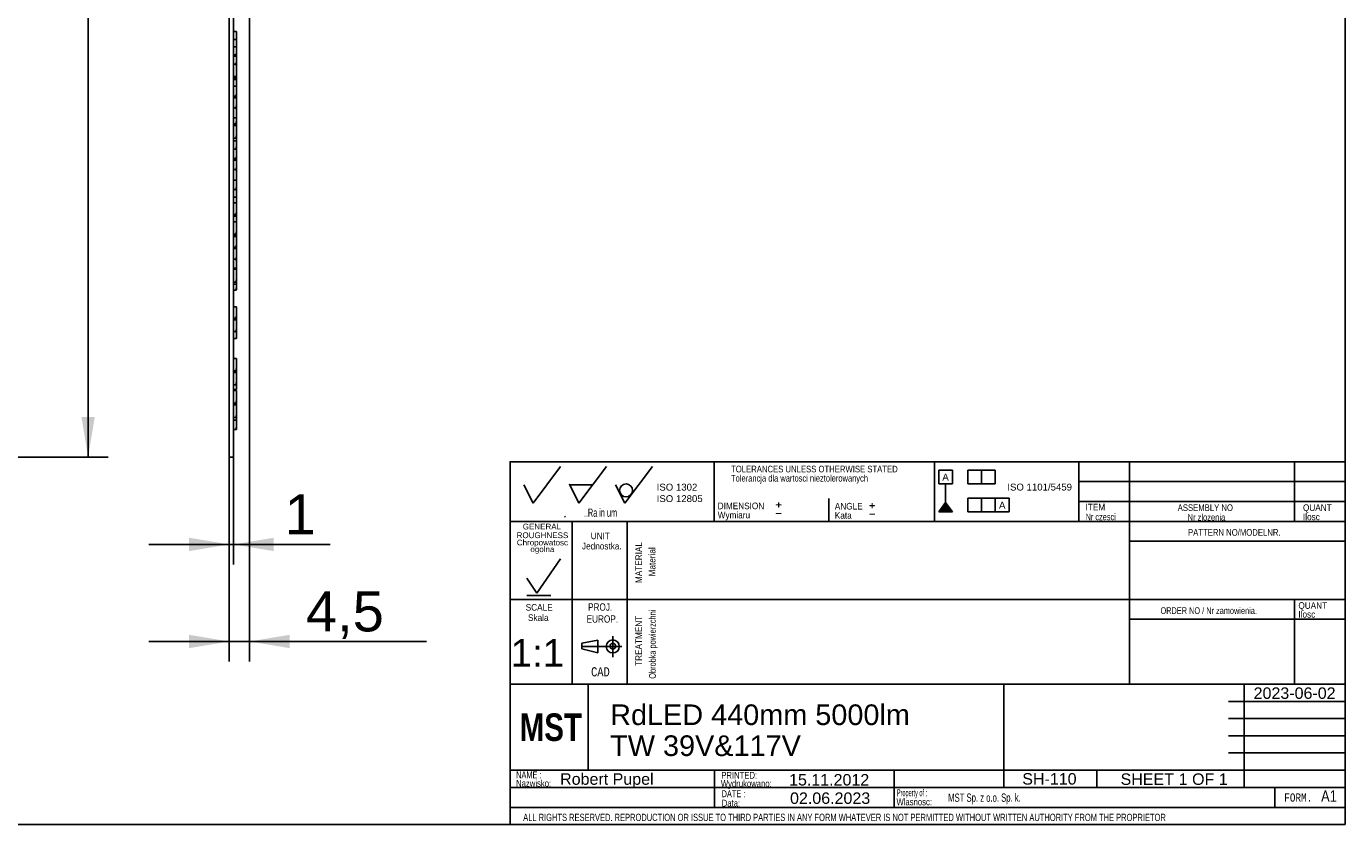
# Model space of a CAD drawing. Header units: millimetres. Extents: x 7 to 819, y 15 to 587.
# Tile 16 of 23: x 532 to 819, y 15 to 189. Entities that reach past the tile are written whole.
import ezdxf
from ezdxf.entities.mleader import LeaderData, LeaderLine
from ezdxf.enums import TextEntityAlignment as Align
from ezdxf.lldxf.tags import DXFTag
from ezdxf.math import Vec2, Vec3

# ---------------------------------------------------------------- set-up
doc = ezdxf.new("R2010")
doc.units = ezdxf.units.MM
for name, color, linetype in [('10', 7, 'Continuous'), ('Default', 7, 'Continuous'), ('LED_2835_CW', 7, 'Continuous'), ('LED_2835_WW', 7, 'Continuous'), ('PCB_RDLED_440MM_', 7, 'Continuous')]:
    doc.layers.add(name, color=color, linetype=linetype)
doc.styles.add('SEACAD_Arial', font='arial.ttf')
doc.styles.add('SEACAD_Lucida_Console', font='lucon.TTF', dxfattribs={"width": 0.8})
tags = doc.linetypes.add('CENTER2', pattern=[28.575, 19.05, -3.175, 3.175, -3.175]).pattern_tags.tags
tags[10:11] = [DXFTag(74, 4), DXFTag(75, 0), DXFTag(340, '0'), DXFTag(46, 0.0), DXFTag(50, 0.0), DXFTag(44, 0.0), DXFTag(45, 0.0)]
tags[8:9] = [DXFTag(74, 4), DXFTag(75, 0), DXFTag(340, '0'), DXFTag(46, 0.0), DXFTag(50, 0.0), DXFTag(44, 0.0), DXFTag(45, 0.0)]
tags[6:7] = [DXFTag(74, 4), DXFTag(75, 0), DXFTag(340, '0'), DXFTag(46, 0.0), DXFTag(50, 0.0), DXFTag(44, 0.0), DXFTag(45, 0.0)]
tags[4:5] = [DXFTag(74, 4), DXFTag(75, 0), DXFTag(340, '0'), DXFTag(46, 0.0), DXFTag(50, 0.0), DXFTag(44, 0.0), DXFTag(45, 0.0)]
doc.dimstyles.new('ISO', dxfattribs={"dimtxt": 8.75, "dimasz": 8.75, "dimexe": 4.375, "dimexo": 0, "dimgap": 2.1875, "dimtad": 1, "dimtxsty": 'SEACAD_Arial', "dimblk1": '_SE_FILLED', "dimblk2": '_SE_FILLED', "dimsah": 1, "dimcen": 4.375, "dimadec": 0, "dimazin": 0, "dimtfac": 0.5, "dimtdec": 3, "dimtmove": 0, "dimatfit": 3, "dimfxl": 1, "dimarcsym": 0})

# ---------------------------------------------------------------- blocks, each defined once
blk = doc.blocks.new('SE1')
at = {"layer": 'LED_2835_CW', "color": 7, "linetype": 'Continuous'}
for p, q in [((576.8, 187.6), (577.45, 187.6)), ((577.45, 187.6), (577.45, 185.85)), ((576.8, 185.85), (577.45, 185.85)), ((576.8, 184.26), (577.45, 184.26)), ((577.45, 185.85), (577.45, 184.26)), ((577.45, 184.26), (577.45, 182.83)), ((576.8, 182.51), (577.35, 182.51)), ((577.35, 182.83), (577.45, 182.83)), ((577.35, 182.83), (577.35, 182.51)), ((577.35, 182.51), (577.35, 182.26)), ((577.45, 182.26), (577.45, 182.83)), ((576.8, 177.49), (577.35, 177.49)), ((576.8, 175.7), (577.45, 175.7)), ((577.35, 177.78), (577.35, 177.49)), ((577.35, 177.49), (577.35, 177.29)), ((577.35, 177.29), (577.45, 177.29)), ((577.45, 177.29), (577.45, 177.78)), ((577.45, 177.29), (577.45, 177.12)), ((577.45, 175.7), (577.45, 173.9)), ((576.8, 173.51), (577.35, 173.51)), ((577.35, 173.9), (577.45, 173.9)), ((577.35, 173.9), (577.35, 173.51)), ((577.35, 173.51), (577.35, 173.2)), ((577.35, 173.2), (577.45, 173.2)), ((577.45, 173.2), (577.45, 173.9)), ((577.45, 173.2), (577.45, 173.19)), ((576.8, 167.52), (577.35, 167.52)), ((577.35, 168.01), (577.45, 168.01)), ((577.35, 168.01), (577.35, 167.52)), ((577.35, 167.52), (577.35, 167.43)), ((577.35, 167.43), (577.45, 167.43)), ((577.45, 168.82), (577.45, 168.01)), ((577.45, 167.43), (577.45, 168.01)), ((577.45, 167.43), (577.45, 167.13)), ((576.8, 161.95), (577.45, 161.95)), ((577.45, 161.95), (577.45, 160.27)), ((576.8, 159.9), (577.35, 159.9)), ((577.35, 160.27), (577.45, 160.27)), ((577.35, 160.27), (577.35, 159.9)), ((577.35, 159.9), (577.35, 159.6)), ((577.45, 159.6), (577.45, 160.27)), ((576.8, 150.26), (577.45, 150.26)), ((577.45, 151.53), (577.45, 150.26)), ((577.45, 150.26), (577.45, 148.14)), ((576.8, 147.68), (577.35, 147.68)), ((577.35, 148.14), (577.45, 148.14)), ((577.35, 148.14), (577.35, 147.68)), ((577.35, 147.88), (577.45, 147.88)), ((577.45, 147.88), (577.45, 148.14)), ((576.8, 146.09), (577.45, 146.09)), ((577.35, 143.9), (577.45, 143.9)), ((577.35, 143.9), (577.35, 143.42)), ((577.45, 146.09), (577.45, 143.9)), ((577.45, 143.27), (577.45, 143.9)), ((576.8, 143.42), (577.35, 143.42)), ((576.8, 142.92), (577.45, 142.92)), ((577.35, 143.42), (577.35, 143.27)), ((577.35, 143.27), (577.45, 143.27)), ((577.35, 141.02), (577.45, 141.02)), ((577.35, 141.02), (577.35, 140.61)), ((577.45, 143.27), (577.45, 143.04)), ((577.45, 142.92), (577.45, 141.02)), ((577.45, 140.33), (577.45, 141.02)), ((576.8, 140.61), (577.35, 140.61)), ((577.35, 140.61), (577.35, 140.33)), ((577.35, 140.33), (577.45, 140.33)), ((577.45, 140.33), (577.45, 140.27)), ((577.45, 135.99), (577.45, 135.76)), ((576.8, 127.6), (577.45, 127.6)), ((577.45, 127.6), (577.45, 125.53)), ((576.8, 125.08), (577.35, 125.08)), ((577.35, 125.53), (577.45, 125.53)), ((577.35, 125.53), (577.35, 125.08)), ((577.35, 125.08), (577.35, 124.86)), ((577.35, 124.86), (577.45, 124.86)), ((577.45, 124.86), (577.45, 125.53)), ((577.45, 124.86), (577.45, 124.71)), ((576.8, 116.33), (577.45, 116.33)), ((577.45, 116.33), (577.45, 114.13)), ((576.8, 113.65), (577.35, 113.65)), ((577.35, 114.13), (577.45, 114.13)), ((577.35, 114.13), (577.35, 113.65)), ((577.35, 113.65), (577.35, 113.5)), ((577.35, 113.5), (577.45, 113.5)), ((577.45, 113.5), (577.45, 114.13)), ((577.45, 113.5), (577.45, 113.26)), ((576.8, 109.35), (577.45, 109.35)), ((577.45, 109.35), (577.45, 107.08)), ((576.8, 106.58), (577.35, 106.58)), ((577.35, 107.08), (577.45, 107.08)), ((577.35, 107.08), (577.35, 106.58)), ((577.35, 106.58), (577.35, 106.51)), ((577.35, 106.51), (577.45, 106.51)), ((577.45, 106.51), (577.45, 107.08)), ((577.45, 106.51), (577.45, 106.19))]:
    blk.add_line(p, q, dxfattribs=at)
at = {"layer": 'LED_2835_WW', "color": 7, "linetype": 'Continuous'}
for p, q in [((576.8, 182.26), (577.45, 182.26)), ((577.45, 182.26), (577.45, 180.83)), ((576.8, 180.51), (577.35, 180.51)), ((577.35, 180.83), (577.45, 180.83)), ((577.35, 180.83), (577.35, 180.51)), ((577.35, 180.51), (577.35, 180.12)), ((577.35, 180.12), (577.45, 180.12)), ((577.45, 180.12), (577.45, 180.83)), ((577.45, 180.12), (577.45, 177.78)), ((576.8, 177.78), (577.45, 177.78)), ((576.8, 177.12), (577.45, 177.12)), ((577.45, 177.12), (577.45, 175.7)), ((576.8, 173.19), (577.45, 173.19)), ((577.45, 173.19), (577.45, 171.4)), ((576.8, 171.01), (577.35, 171.01)), ((577.35, 171.4), (577.45, 171.4)), ((577.35, 171.4), (577.35, 171.01)), ((577.35, 171.01), (577.35, 170.69)), ((577.35, 170.69), (577.45, 170.69)), ((577.45, 170.69), (577.45, 171.4)), ((577.45, 170.69), (577.45, 168.82)), ((576.8, 168.82), (577.45, 168.82)), ((576.8, 167.13), (577.45, 167.13)), ((577.45, 167.13), (577.45, 164.86)), ((576.8, 164.37), (577.35, 164.37)), ((577.35, 164.86), (577.45, 164.86)), ((577.35, 164.86), (577.35, 164.37)), ((577.35, 164.37), (577.35, 164.28)), ((577.35, 164.28), (577.45, 164.28)), ((577.45, 164.28), (577.45, 164.86)), ((577.45, 164.28), (577.45, 163.76)), ((576.8, 163.76), (577.45, 163.76)), ((576.8, 161.98), (577.35, 161.98)), ((577.35, 162.48), (577.45, 162.48)), ((577.35, 162.48), (577.35, 161.98)), ((577.35, 162.01), (577.45, 162.01)), ((577.45, 163.76), (577.45, 162.48)), ((577.45, 162.01), (577.45, 162.48)), ((577.45, 162.01), (577.45, 161.95)), ((576.8, 159.6), (577.45, 159.6)), ((577.45, 159.6), (577.45, 157.92)), ((576.8, 157.55), (577.35, 157.55)), ((577.35, 157.92), (577.45, 157.92)), ((577.35, 157.92), (577.35, 157.55)), ((577.35, 157.55), (577.35, 157.21)), ((577.35, 157.21), (577.45, 157.21)), ((577.45, 157.21), (577.45, 157.92)), ((577.45, 157.21), (577.45, 155.17)), ((576.8, 155.17), (577.45, 155.17)), ((576.8, 153.19), (577.35, 153.19)), ((577.35, 153.63), (577.45, 153.63)), ((577.35, 153.63), (577.35, 153.19)), ((577.35, 153.19), (577.35, 152.96)), ((577.35, 152.96), (577.45, 152.96)), ((577.45, 155.17), (577.45, 153.63)), ((577.45, 152.96), (577.45, 153.63)), ((577.45, 152.96), (577.45, 151.53)), ((576.8, 151.53), (577.45, 151.53)), ((576.8, 147.32), (577.45, 147.32)), ((577.45, 147.88), (577.45, 147.32)), ((577.45, 147.32), (577.45, 146.09)), ((576.8, 143.04), (577.45, 143.04)), ((577.45, 143.04), (577.45, 142.92)), ((576.8, 140.27), (577.45, 140.27)), ((577.35, 138.37), (577.45, 138.37)), ((577.35, 138.37), (577.35, 137.96)), ((577.45, 140.27), (577.45, 138.37)), ((577.45, 137.68), (577.45, 138.37)), ((576.8, 137.96), (577.35, 137.96)), ((576.8, 135.99), (577.45, 135.99)), ((576.8, 135.76), (577.45, 135.76)), ((577.35, 137.96), (577.35, 137.68)), ((577.35, 137.68), (577.45, 137.68)), ((577.45, 137.68), (577.45, 135.99)), ((577.45, 135.76), (577.45, 133.48)), ((576.8, 132.98), (577.35, 132.98)), ((576.8, 132.51), (577.45, 132.51)), ((577.35, 133.48), (577.45, 133.48)), ((577.35, 133.48), (577.35, 132.98)), ((577.35, 132.98), (577.35, 132.92)), ((577.35, 132.92), (577.45, 132.92)), ((577.45, 132.92), (577.45, 133.48)), ((577.45, 132.92), (577.45, 132.51)), ((577.45, 132.51), (577.45, 131.74)), ((576.8, 131.24), (577.35, 131.24)), ((577.35, 131.74), (577.45, 131.74)), ((577.35, 131.74), (577.35, 131.24)), ((577.35, 131.26), (577.45, 131.26)), ((577.45, 131.26), (577.45, 131.74)), ((576.8, 124.71), (577.45, 124.71)), ((577.45, 124.71), (577.45, 122.64)), ((576.8, 122.19), (577.35, 122.19)), ((577.35, 122.64), (577.45, 122.64)), ((577.35, 122.64), (577.35, 122.19)), ((577.35, 122.19), (577.35, 121.97)), ((577.35, 121.97), (577.45, 121.97)), ((577.45, 121.97), (577.45, 122.64)), ((577.45, 121.97), (577.45, 120.67)), ((576.8, 120.67), (577.35, 120.67)), ((576.8, 120.67), (577.45, 120.67)), ((577.35, 120.67), (577.35, 120.67)), ((576.8, 113.26), (577.45, 113.26)), ((577.45, 113.26), (577.45, 111.07)), ((576.8, 110.59), (577.35, 110.59)), ((576.8, 109.56), (577.45, 109.56)), ((577.35, 111.07), (577.45, 111.07)), ((577.35, 111.07), (577.35, 110.59)), ((577.35, 110.59), (577.35, 110.44)), ((577.35, 110.44), (577.45, 110.44)), ((577.45, 110.44), (577.45, 111.07)), ((577.45, 110.44), (577.45, 109.56)), ((576.8, 106.19), (577.45, 106.19)), ((577.35, 103.91), (577.45, 103.91)), ((577.35, 103.91), (577.35, 103.42)), ((577.45, 106.19), (577.45, 103.91)), ((577.45, 103.34), (577.45, 103.91)), ((576.8, 103.42), (577.35, 103.42)), ((576.8, 102.9), (577.45, 102.9)), ((576.8, 100.83), (577.35, 100.83)), ((577.35, 103.42), (577.35, 103.34)), ((577.35, 103.34), (577.45, 103.34)), ((577.35, 101.33), (577.45, 101.33)), ((577.35, 101.33), (577.35, 100.83)), ((577.35, 100.83), (577.45, 100.83)), ((577.45, 103.34), (577.45, 102.9)), ((577.45, 102.9), (577.45, 101.33)), ((577.45, 100.83), (577.45, 101.33))]:
    blk.add_line(p, q, dxfattribs=at)
at = {"layer": 'PCB_RDLED_440MM_', "color": 7, "linetype": 'Continuous'}
for p, q in [((575.8, 257.81), (575.8, 94.83)), ((576.8, 257.81), (576.8, 94.83)), ((575.8, 94.83), (576.8, 94.83))]:
    blk.add_line(p, q, dxfattribs=at)
blk = doc.blocks.new('DMBLK11')
at = {"layer": 'Default', "linetype": 'Continuous'}
for points in [[(567.05, 53.15), (575.8, 54.61), (567.05, 56.07)], [(589, 53.15), (589, 56.07), (580.25, 54.61)]]:
    blk.add_hatch(color=7, dxfattribs=at).paths.add_polyline_path(points)
at = {"layer": 'Default', "color": 7, "linetype": 'Continuous'}
for p, q in [((580.25, 300.52), (580.25, 50.24)), ((575.8, 257.81), (575.8, 50.24)), ((618.86, 54.61), (558.3, 54.61))]:
    blk.add_line(p, q, dxfattribs=at)
at = {"layer": 'Default', "color": 7, "linetype": 'Continuous', "style": 'SEACAD_Arial'}
blk.add_text('4,5', height=8.75, dxfattribs=at).set_placement((592.56, 65.55), align=Align.TOP_LEFT)
blk = doc.blocks.new('_SE_FILLED')
at = {"color": 0}
blk.add_line((0, 0), (-1, 0), dxfattribs=at)
blk.add_solid([(0, 0), (-1, -0.1665), (-1, 0.1665), (0, 0)], dxfattribs=at)
blk = doc.blocks.new('DMBLK14')
at = {"layer": 'Default', "linetype": 'Continuous'}
for points in [[(546.53, 514.08), (545.07, 522.83), (543.62, 514.08)], [(546.53, 103.58), (543.62, 103.58), (545.07, 94.83)]]:
    blk.add_hatch(color=7, dxfattribs=at).paths.add_polyline_path(points)
at = {"layer": 'Default', "color": 7, "linetype": 'Continuous'}
for p, q in [((326.81, 522.83), (549.45, 522.83)), ((545.07, 522.83), (545.07, 94.83)), ((326.81, 94.83), (549.45, 94.83))]:
    blk.add_line(p, q, dxfattribs=at)
at = {"layer": 'Default', "color": 7, "linetype": 'Continuous', "style": 'SEACAD_Arial'}
blk.add_text('428', height=8.75, rotation=90, dxfattribs=at).set_placement((534.14, 298.56), align=Align.TOP_LEFT)
blk = doc.blocks.new('DMBLK15')
at = {"layer": 'Default', "linetype": 'Continuous'}
for points in [[(567.05, 74.31), (575.8, 75.77), (567.05, 77.23)], [(585.55, 74.31), (585.55, 77.23), (576.8, 75.77)]]:
    blk.add_hatch(color=7, dxfattribs=at).paths.add_polyline_path(points)
at = {"layer": 'Default', "color": 7, "linetype": 'Continuous'}
for p, q in [((575.8, 94.83), (575.8, 71.39)), ((576.8, 94.83), (576.8, 71.39)), ((597.84, 75.77), (558.3, 75.77))]:
    blk.add_line(p, q, dxfattribs=at)
at = {"layer": 'Default', "color": 7, "linetype": 'Continuous', "style": 'SEACAD_Arial'}
blk.add_text('1', height=8.75, dxfattribs=at).set_placement((587.93, 86.71), align=Align.TOP_LEFT)
blk = doc.blocks.new('SEANNOT_GROUP16')
at = {"layer": 'Default', "color": 7, "linetype": 'Continuous', "style": 'SEACAD_Arial'}
for s, p in [('RdLED 440mm 5000lm ', (658.88, 40.88)), ('TW 39V&117V', (658.88, 34.13))]:
    blk.add_text(s, height=4.5, dxfattribs=at).set_placement(p, align=Align.TOP_LEFT)
blk = doc.blocks.new('SEANNOT_GROUP17')
at = {"layer": 'Default', "color": 7, "linetype": 'Continuous', "style": 'SEACAD_Arial'}
blk.add_text('Robert Pupel', height=2.5, dxfattribs=at).set_placement((647.97, 25.86), align=Align.TOP_LEFT)
blk = doc.blocks.new('SEANNOT_GROUP18')
at = {"layer": 'Default', "color": 7, "linetype": 'Continuous', "style": 'SEACAD_Arial'}
blk.add_text('SH-110', height=2.5, dxfattribs=at).set_placement((748.71, 25.9), align=Align.TOP_LEFT)
blk = doc.blocks.new('SEANNOT_GROUP19')
at = {"layer": 'Default', "color": 7, "linetype": 'Continuous', "style": 'SEACAD_Arial'}
blk.add_text('1:1', height=6, dxfattribs=at).set_placement((637.18, 55.12), align=Align.TOP_LEFT)
blk = doc.blocks.new('SEANNOT_GROUP20')
at = {"layer": 'Default', "color": 7, "linetype": 'Continuous', "style": 'SEACAD_Arial'}
blk.add_text('15.11.2012', height=2.5, dxfattribs=at).set_placement((697.88, 25.7), align=Align.TOP_LEFT)
blk = doc.blocks.new('SEANNOT_GROUP21')
at = {"layer": 'Default', "color": 7, "linetype": 'Continuous', "style": 'SEACAD_Arial'}
blk.add_text('02.06.2023', height=2.5, dxfattribs=at).set_placement((698.09, 21.69), align=Align.TOP_LEFT)
blk = doc.blocks.new('SEANNOT_GROUP22')
at = {"layer": 'Default', "color": 7, "linetype": 'Continuous', "style": 'SEACAD_Arial'}
for s, p in [('SHEET ', (770.14, 25.83)), ('1', (782.8, 25.83)), (' OF ', (784.76, 25.83)), ('1', (791.55, 25.83))]:
    blk.add_text(s, height=2.5, dxfattribs=at).set_placement(p, align=Align.TOP_LEFT)
blk = doc.blocks.new('SEANNOT_GROUP23')
at = {"layer": 'Default', "color": 7, "linetype": 'Continuous', "style": 'SEACAD_Arial'}
blk.add_text('2023-06-02', height=2.5, dxfattribs=at).set_placement((799.15, 44.59), align=Align.TOP_LEFT)
blk = doc.blocks.new('_Dot')
at = {"color": 0, "linetype": 'ByBlock', "lineweight": -2}
blk.add_line((-0.5, 0), (-1, 0), dxfattribs=at)
at = {"color": 0, "linetype": 'ByBlock', "const_width": 0.5}
blk.add_lwpolyline([(-0.25, 0, 1), (0.25, 0, 1)], format="xyb", close=True, dxfattribs=at)

msp = doc.modelspace()

# ---------------------------------------------------------------- hatches: boundary and pattern name
at = {"layer": 'Default', "linetype": 'Continuous'}
msp.add_hatch(color=7, dxfattribs=at).paths.add_polyline_path([(731.992, 84.877), (730.492, 82.892), (733.492, 82.892)])

# ---------------------------------------------------------------- linework, layer by layer
at = {"layer": '10', "color": 7, "linetype": 'Continuous'}
for p, q in [((642.075, 84.794), (648.075, 92.794)), ((652.075, 84.794), (658.075, 92.794)), ((662.075, 84.794), (668.075, 92.794)), ((681.575, 93.794), (681.575, 80.794)), ((729.575, 93.794), (729.575, 80.794)), ((761.075, 93.794), (761.075, 80.794)), ((772.075, 93.794), (772.075, 45.294)), ((808.075, 93.794), (808.075, 80.794)), ((819.075, 89.461), (761.075, 89.461)), ((640.075, 88.794), (642.075, 84.794)), ((650.075, 88.794), (655.075, 88.794)), ((650.075, 88.794), (652.075, 84.794)), ((660.075, 88.794), (662.075, 84.794)), ((706.575, 85.794), (706.575, 80.794)), ((819.075, 85.127), (761.075, 85.127)), ((819.075, 80.794), (637.075, 80.794)), ((648.949, 81.721), (649.125, 81.927)), ((650.575, 80.794), (650.575, 45.294)), ((650.575, 80.794), (650.575, 46.794)), ((662.575, 80.794), (662.575, 45.294)), ((819.075, 76.461), (772.075, 76.461)), ((642.877, 65.159), (648.076, 72.664)), ((640.735, 68.441), (642.877, 65.159)), ((819.075, 63.794), (637.075, 63.794)), ((640.735, 64.619), (645.934, 64.619)), ((808.075, 63.794), (808.075, 45.294)), ((819.075, 59.461), (772.075, 59.461)), ((652.721, 54.209), (656.206, 54.901)), ((656.206, 54.901), (656.206, 52.133)), ((659.45, 55.77), (659.45, 51.161)), ((659.45, 55.77), (659.45, 51.161)), ((652.721, 53.016), (652.721, 54.209)), ((656.206, 52.133), (652.721, 53.016)), ((744.7, 45.294), (637.075, 45.294)), ((744.575, 45.294), (637.075, 45.294)), ((654.075, 26.544), (654.075, 45.294)), ((793.7, 45.294), (819.2, 45.294)), ((797.075, 22.794), (797.075, 45.294)), ((793.7, 41.544), (819.2, 41.544)), ((793.7, 37.794), (819.2, 37.794)), ((793.7, 34.044), (819.2, 34.044)), ((793.7, 30.294), (819.2, 30.294)), ((637.075, 26.544), (819.2, 26.544)), ((681.603, 26.521), (681.603, 18.396)), ((720.78, 26.456), (720.78, 18.331)), ((764.95, 26.544), (764.95, 22.794)), ((637.075, 22.794), (793.7, 22.794)), ((803.762, 22.794), (803.762, 18.419)), ((637.075, 18.419), (819.075, 18.419))]:
    msp.add_line(p, q, dxfattribs=at)
at = {"layer": '10', "color": 7, "linetype": 'CENTER2'}
msp.add_line((652.721, 53.517), (661.436, 53.517), dxfattribs=at)
at = {"layer": '10', "color": 7, "linetype": 'Continuous'}
for points in [[(819.075, 14.669), (819.075, 93.794), (637.075, 93.794), (637.075, 14.669), (819.075, 14.669)], [(744.7, 45.294), (744.7, 22.794), (819.075, 22.794), (819.075, 45.294), (744.7, 45.294)]]:
    msp.add_lwpolyline(points, dxfattribs=at)
for centre, radius in [((662.347, 87.549), 1.402), ((659.45, 53.517), 1.415), ((659.45, 53.576), 0.607)]:
    msp.add_circle(centre, radius, dxfattribs=at)
msp.add_point((650.075, 88.794), dxfattribs=at)
at = {"layer": 'Default', "color": 7, "linetype": 'Continuous'}
for p, q in [((819.1, 14.67), (819.1, 586.67)), ((730.492, 88.983), (730.492, 91.983)), ((730.492, 91.983), (733.492, 91.983)), ((733.492, 91.983), (733.492, 88.983)), ((736.828, 88.983), (736.828, 91.983)), ((736.828, 91.983), (742.828, 91.983)), ((739.828, 91.983), (739.828, 88.983)), ((742.828, 91.983), (742.828, 88.983)), ((733.492, 88.983), (730.492, 88.983)), ((731.992, 84.877), (731.992, 88.983)), ((742.828, 88.983), (736.828, 88.983)), ((730.492, 82.892), (731.992, 84.877)), ((731.992, 84.877), (733.492, 82.892)), ((736.828, 82.892), (736.828, 85.892)), ((736.828, 85.892), (745.828, 85.892)), ((739.828, 85.892), (739.828, 82.892)), ((742.828, 82.892), (742.828, 85.892)), ((745.828, 85.892), (745.828, 82.892)), ((733.492, 82.892), (730.492, 82.892)), ((745.828, 82.892), (736.828, 82.892)), ((6.708, 14.67), (819.1, 14.67))]:
    msp.add_line(p, q, dxfattribs=at)

# ---------------------------------------------------------------- block references
at = {"layer": 'Default'}
for name in ['SE1', 'SEANNOT_GROUP19', 'SEANNOT_GROUP23', 'SEANNOT_GROUP16', 'SEANNOT_GROUP17', 'SEANNOT_GROUP18', 'SEANNOT_GROUP20', 'SEANNOT_GROUP22', 'SEANNOT_GROUP21']:
    msp.add_blockref(name, (0, 0), dxfattribs=at)

# ---------------------------------------------------------------- texts
at = {"layer": '10', "attachment_point": 1}
for s, insert, char_height, width, style in [('{\\farial rounded mt|b0||i0||c0|p34;\\C7;\\H1.45000002;\\W0.83002;TOLERANCES UNLESS OTHERWISE STATED}', (685.231, 92.931), 1.45, 38.61414, 'SEACAD_Arial'), ('{\\farial rounded mt|b0||i0||c0|p34;\\C7;\\H1.45000002;\\W0.77704;Tolerancja dla wartosci nieztolerowanych}', (685.231, 90.931), 1.45, 36.02936, 'SEACAD_Arial'), ('{\\farial rounded mt|b0||i0||c0|p34;\\C7;\\H1.8;\\W0.608;..Ra in um}', (653.139, 83.594), 1.8, 8.92175, 'SEACAD_Arial'), ('{\\farial rounded mt|b0||i0||c0|p34;\\C7;\\H1.45000002;\\W0.883;DIMENSION}', (682.324, 84.896), 1.45, 10.15001, 'SEACAD_Arial'), ('{\\farial rounded mt|b0||i0||c0|p34;\\C7;\\H1.45000002;\\W0.883;ANGLE}', (707.852, 84.832), 1.45, 6.05218, 'SEACAD_Arial'), ('{\\farial rounded mt|b0||i0||c0|p34;\\C7;\\H1.45000002;\\W0.883;ITEM}', (762.514, 84.637), 1.45, 4.25544, 'SEACAD_Arial'), ('{\\farial rounded mt|b0||i0||c0|p34;\\C7;\\H1.45000002;\\W0.83002;ASSEMBLY NO}', (782.593, 84.51), 1.45, 12.82936, 'SEACAD_Arial'), ('{\\farial rounded mt|b0||i0||c0|p34;\\C7;\\H1.45000002;\\W0.883;QUANT}', (809.905, 84.51), 1.45, 6.24131, 'SEACAD_Arial'), ('{\\farial rounded mt|b0||i0||c0|p34;\\C7;\\H1.45000002;\\W0.883;Wymiaru}', (682.324, 82.896), 1.45, 8.67569, 'SEACAD_Arial'), ('{\\farial rounded mt|b0||i0||c0|p34;\\C7;\\H1.45000002;\\W0.883;Kata}', (707.852, 82.832), 1.45, 5.07501, 'SEACAD_Arial'), ('{\\farial rounded mt|b0||i0||c0|p34;\\C7;\\H1.45000002;\\W0.72406;Nr czesci }', (762.514, 82.51), 1.45, 7.78588, 'SEACAD_Arial'), ('{\\farial rounded mt|b0||i0||c0|p34;\\C7;\\H1.45000002;\\W0.77704;Nr zlozenia}', (784.757, 82.411), 1.45, 9.50428, 'SEACAD_Arial'), ('{\\farial rounded mt|b0||i0||c0|p34;\\C7;\\H1.45000002;\\W0.883;Ilosc}', (809.905, 82.51), 1.45, 6.93479, 'SEACAD_Arial'), ('{\\farial rounded mt|b0||i0||c0|p34;\\C7;\\H1.45000002;\\W0.883;UNIT}', (654.641, 78.367), 1.45, 4.16088, 'SEACAD_Arial'), ('{\\farial rounded mt|b0||i0||c0|p34;\\C7;\\H1.45000002;\\W0.83002;PATTERN NO/MODELNR.}', (784.847, 79.116), 1.45, 21.43479, 'SEACAD_Arial'), ('{\\farial rounded mt|b0||i0||c0|p34;\\C7;\\H1.45000002;\\W0.883;Jednostka.}', (652.738, 76.128), 1.45, 8.72628, 'SEACAD_Arial'), ('{\\farial rounded mt|b0||i0||c0|p34;\\C7;\\H1.45000002;\\W0.883;SCALE}', (640.475, 62.782), 1.45, 5.86305, 'SEACAD_Arial'), ('{\\farial rounded mt|b0||i0||c0|p34;\\C7;\\H1.45000002;\\W0.883;Skala}', (640.976, 60.528), 1.45, 5.77723, 'SEACAD_Arial'), ('{\\farial rounded mt|b0||i0||c0|p34;\\C7;\\H1.60000002;\\W0.8;PROJ.}', (654.062, 62.918), 1.6, 5.11305, 'SEACAD_Arial'), ('{\\farial rounded mt|b0||i0||c0|p34;\\C7;\\H1.45000002;\\W0.72406;ORDER NO / Nr zamowienia.}', (778.847, 62.061), 1.45, 25.03089, 'SEACAD_Arial'), ('{\\farial rounded mt|b0||i0||c0|p34;\\C7;\\H1.45000002;\\W0.883;QUANT}', (808.905, 63.177), 1.45, 6.24131, 'SEACAD_Arial'), ('{\\farial rounded mt|b0||i0||c0|p34;\\C7;\\H1.45000002;\\W0.883;Ilosc}', (808.905, 61.256), 1.45, 6.93479, 'SEACAD_Arial'), ('{\\farial rounded mt|b0||i0||c0|p34;\\C7;\\H1.60000002;\\W0.8;EUROP.}', (653.745, 60.311), 1.6, 6.64349, 'SEACAD_Arial'), ('{\\fLucida Console|b0||i0||c0|p34;\\C7;\\H1.99999998;\\W0.8;CAD}', (654.724, 48.987), 2, 4.53334, 'SEACAD_Lucida_Console'), ('{\\farial rounded mt|b0||i0||c0|p34;\\C7;\\H1.5;\\W0.704;NAME :}', (638.376, 26.268), 1.5, 5.5761, 'SEACAD_Arial'), ('{\\farial rounded mt|b0||i0||c0|p34;\\C7;\\H1.5;\\W0.8;PRINTED:}', (683.099, 26.18), 1.5, 8.9879, 'SEACAD_Arial'), ('{\\farial rounded mt|b0||i0||c0|p34;\\C7;\\H1.5;\\W0.8;Nazwisko:}', (638.376, 24.421), 1.5, 7.67838, 'SEACAD_Arial'), ('{\\farial rounded mt|b0||i0||c0|p34;\\C7;\\H1.5;\\W0.8;Wydrukowano:}', (683.011, 24.37), 1.5, 11.43865, 'SEACAD_Arial'), ('{\\farial rounded mt|b0||i0||c0|p34;\\C7;\\H1.5;\\W0.704;DATE :}', (683.165, 22.152), 1.5, 5.2174, 'SEACAD_Arial'), ('{\\farial rounded mt|b0||i0||c0|p34;\\C7;\\H1.5;\\W0.8;Wlasnosc:}', (721.296, 20.377), 1.5, 10.89131, 'SEACAD_Arial'), ('{\\farial rounded mt|b0||i0||c0|p34;\\C7;\\H1.5;\\W0.46208;Property of :}', (721.38, 22.362), 1.5, 8.86958, 'SEACAD_Arial'), ('{\\farial rounded mt|b0||i0||c0|p34;\\C7;\\H1.8;\\W0.667;MST Sp. z o.o. Sp. k.}', (732.551, 21.452), 1.8, 58.30436, 'SEACAD_Arial'), ('{\\fLucida Console|b0||i0||c0|p34;\\C7;\\H1.8;\\W0.8;FORM.}', (805.825, 21.469), 1.8, 6.80001, 'SEACAD_Lucida_Console'), ('{\\farial rounded mt|b0||i0||c0|p34;\\C7;\\H2.50000002;\\W0.8;A1}', (813.862, 22.139), 2.5, 4.9829, 'SEACAD_Arial'), ('{\\farial rounded mt|b0||i0||c0|p34;\\C7;\\H1.5;\\W0.8;Data:}', (683.208, 20.102), 1.5, 6.19566, 'SEACAD_Arial'), ('{\\farial rounded mt|b0||i0||c0|p34;\\C7;\\H1.60000002;\\W0.704;ALL RIGHTS RESERVED. REPRODUCTION OR ISSUE TO THIRD PARTIES IN ANY FORM WHATEVER IS NOT PERMITTED WITHOUT WRITTEN AUTHORITY FROM THE PROPRIETOR}', (639.922, 17.047), 1.6, 148.00001, 'SEACAD_Arial')]:
    msp.add_mtext(s, dxfattribs=dict(at, insert=insert, char_height=char_height, width=width, style=style))
at = {"layer": '10', "char_height": 1.25, "attachment_point": 1}
for s, insert, width in [('{\\fArial|b0||i0||c0|p34;\\C7;\\H1.2499998;\\W1.;ROUGHNESS}', (638.492, 78.393), 11.22283), ('{\\fArial|b0||i0||c0|p34;\\C7;\\H1.2499998;\\W1.;GENERAL}', (639.827, 80.287), 8.3424)]:
    msp.add_mtext(s, dxfattribs=dict(at, insert=insert, width=width))
at = {"layer": '10', "insert": (644.111, 75.265), "char_height": 1.25, "width": 11.65265, "attachment_point": 5, "line_spacing_factor": 0.7}
msp.add_mtext('{\\fArial|b0||i0||c0|p34;\\C7;\\H1.24999998;\\W1.;Chropowatosc\\P}{\\fArial|b0||i0||c0|p34;\\C7;\\H1.24999998;\\W1.;ogolna}', dxfattribs=at)
at = {"layer": '10', "char_height": 1.45, "attachment_point": 1, "rotation": 89.99999, "style": 'SEACAD_Arial'}
for s, insert, width in [('{\\farial rounded mt|b0||i0||c0|p34;\\C7;\\H1.45000002;\\W0.883;MATERIAL}', (664.376, 67.352), 8.92066), ('{\\farial rounded mt|b0||i0||c0|p34;\\C7;\\H1.45000002;\\W0.883;Material}', (667.296, 68.795), 7.15315), ('{\\farial rounded mt|b0||i0||c0|p34;\\C7;\\H1.45000002;\\W0.72406;Obrobka powierzchni}', (667.376, 46.486), 17.04755), ('{\\farial rounded mt|b0||i0||c0|p34;\\C7;\\H1.45000002;\\W0.883;TREATMENT}', (664.376, 49.29), 10.87501)]:
    msp.add_mtext(s, dxfattribs=dict(at, insert=insert, width=width))
at = {"layer": 'Default'}
for s, insert, char_height, width, attachment_point in [('{\\fArial CE|b0||i0||c0|p34;\\C7;\\H1.5;\\W1.;A}', (731.986, 91.206), 1.5, 1.40218, 2), ('{\\fArial|b0||i0||c0|p34;\\C7;\\H1.5;\\W1.;ISO 1302 \\P}{\\fArial|b0||i0||c0|p34;\\C7;\\H1.5;\\W1.;ISO 12805}', (669.021, 89.009), 1.5, 10.48633, 1), ('{\\fArial|b0||i0||c0|p34;\\C7;\\H1.5;\\W1.;ISO 1101/5459}', (752.506, 89.025), 1.5, 15.28486, 2), ('{\\fSolid Edge ISO|b0||i0||c0|p34;\\C7;\\H2.5;\\W1.;+\\P}', (694.794, 85.892), 2.5, 1.88245, 1), ('{\\fSolid Edge ISO|b0||i0||c0|p34;\\C7;\\H2.5;\\W1.;+\\P}', (715.187, 85.735), 2.5, 1.88245, 1), ('{\\fArial CE|b0||i0||c0|p34;\\C7;\\H1.5;\\W1.;A}', (744.342, 85.081), 1.5, 1.40218, 2), ('{\\fSolid Edge ISO|b0||i0||c0|p34;\\C7;\\H2.5;\\W1.;-\\P}', (694.794, 84.009), 2.5, 1.88245, 1), ('{\\fSolid Edge ISO|b0||i0||c0|p34;\\C7;\\H2.5;\\W1.;-\\P}', (715.187, 83.852), 2.5, 1.88245, 1)]:
    msp.add_mtext(s, dxfattribs=dict(at, insert=insert, char_height=char_height, width=width, attachment_point=attachment_point))

# ---------------------------------------------------------------- dimensions: what is measured, and where the dimension line sits
at = {"layer": 'Default', "color": 7, "linetype": 'Continuous'}
dim = msp.add_linear_dim(base=(545.074, 522.834), p1=(326.809, 522.834), p2=(326.809, 94.834), angle=270, text='\\A1;<>', dimstyle='ISO', dxfattribs=at)
dim.commit()
dim.dimension.update_dxf_attribs({"geometry": 'DMBLK14', "text_midpoint": (545.074, 308.834), "dimtype": 161})
for base, p1, p2, text, picture, middle in [((575.798, 54.61), (580.248, 300.518), (575.798, 257.805), '\\A1;4,5 {}', 'DMBLK11', (589.494, 54.61)), ((575.798, 75.768), (576.798, 94.834), (575.798, 94.834), '\\A1;<>', 'DMBLK15', (584.867, 75.768))]:
    dim = msp.add_linear_dim(base=base, p1=p1, p2=p2, text=text, dimstyle='ISO', dxfattribs=at)
    dim.commit()
    dim.dimension.update_dxf_attribs({"geometry": picture, "text_midpoint": middle, "dimtype": 160})

# ---------------------------------------------------------------- leaders
ml = msp.add_multileader_mtext('Standard', dxfattribs=at)
ml.set_content('{\\pxsm0.9;\\fImpact|b0||i0||c0|p34;\\W1.;MST\\P}', color=256)
ml.set_leader_properties()
ml.set_arrow_properties(name='DOT')
ml.build(insert=Vec2(0, 0))
ml.multileader.update_dxf_attribs({"leader_type": 0, "dogleg_length": 0, "arrow_head_size": 6})
ctx = ml.context
ctx.base_point, ctx.char_height, ctx.arrow_head_size = Vec3(637.147, 35.856), 6, 6
ctx.mtext.insert = Vec3(639.147, 38.919)

doc.saveas('drawing.dxf')
